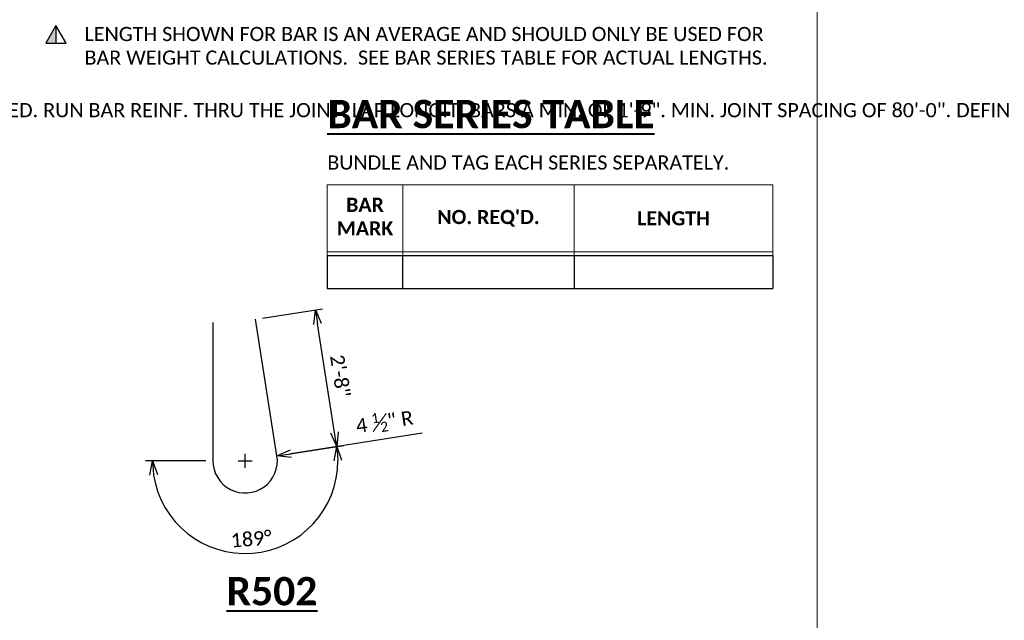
# Model space of a CAD drawing. Extents: x 625 to 2299, y 1056 to 1310.
# Tile 14 of 181: x 918 to 1023, y 1171 to 1234. Entities that reach past the tile are written whole.
import ezdxf
from ezdxf import colors
from ezdxf.entities.mleader import LeaderData, LeaderLine
from ezdxf.enums import TextEntityAlignment as Align
from ezdxf.math import Vec2, Vec3

# ---------------------------------------------------------------- set-up
doc = ezdxf.new("R2010")
doc.units = 0
doc.header["$MEASUREMENT"] = 0
for name, color, linetype, lineweight in [('B_ANNO', 7, 'Continuous', 18), ('B_ANNO_DIM', 7, 'Continuous', 18), ('B_ANNO_SYMB', 7, 'Continuous', 18), ('B_ANNO_TEXT', 7, 'Continuous', 18), ('B_ANNO_TEXT_TITLE', 7, 'Continuous', 40), ('B_REBAR', 5, 'Continuous', 25)]:
    doc.layers.add(name, color=color, linetype=linetype, lineweight=lineweight)
doc.layers.add('B_ANNO_NOPLOT', color=47, linetype='Continuous', lineweight=18, plot=False)
doc.styles.add('Annotative', font='calibri.ttf', dxfattribs={"height": 0.0625})
doc.styles.get("Standard").update_dxf_attribs({"font": 'calibri.ttf'})
doc.styles.add('Subtitle', font='calibrib.ttf', dxfattribs={"height": 0.0625})
doc.styles.add('Title', font='calibrib.ttf', dxfattribs={"height": 0.125})
doc.dimstyles.new('Annotative', dxfattribs={"dimscale": 0, "dimtxt": 0.0625, "dimasz": 0.0625, "dimexe": 0.03125, "dimexo": 0.03125, "dimgap": 0.03125, "dimtad": 1, "dimdec": 3, "dimzin": 3, "dimdsep": 46, "dimlunit": 4, "dimtxsty": 'Standard', "dimblk": 'OPEN30', "dimcen": 0.03125, "dimaunit": 1, "dimadec": 0, "dimazin": 3, "dimtfac": 0.75, "dimtdec": 3, "dimtofl": 0, "dimtmove": 0, "dimatfit": 3, "dimldrblk": 'OPEN30', "dimfxl": 1, "dimtfill": 1, "dimfrac": 1, "dimtolj": 1, "dimtzin": 0, "dimarcsym": 0})

# ---------------------------------------------------------------- blocks, each defined once
blk = doc.blocks.new('*T18')
at = {"layer": 'B_ANNO', "color": 0, "linetype": 'ByBlock', "lineweight": -2, "transparency": 16777216}
for p, q in [((0, 0), (47.25, 0)), ((0, 0), (0, -3.5)), ((8, 0), (8, -3.5)), ((26.2, 0), (26.2, -3.5)), ((47.25, 0), (47.25, -3.5)), ((0, -3.5), (47.25, -3.5))]:
    blk.add_line(p, q, dxfattribs=at)
blk = doc.blocks.new('_Open30')
at = {"color": 0, "linetype": 'ByBlock', "lineweight": -2}
for p, q in [((-1, 0.268), (0, 0)), ((0, 0), (-1, -0.268)), ((0, 0), (-1, 0))]:
    blk.add_line(p, q, dxfattribs=at)
blk = doc.blocks.new('*D40')
at = {"layer": 'B_ANNO_DIM', "color": 0, "lineweight": -2, "transparency": 16777216}
for p, q in [((7.53, -14), (13.87, -13.01)), ((-0.75, -14.64), (-7.16, -14.64))]:
    blk.add_line(p, q, dxfattribs=at)
blk.add_arc((3.42, -14.64), 9.83, 188.7533, 0.1274, dxfattribs=at)
at = {"layer": 'Defpoints', "color": 0, "transparency": 16777216}
for p in [(6.79, -14.12), (0, -14.64), (3.42, -14.64), (-1.05, -23.4)]:
    blk.add_point(p, dxfattribs=at)
at = {"layer": 'B_ANNO_DIM', "color": 0, "lineweight": -2, "transparency": 16777216, "xscale": 1.5, "yscale": 1.5, "zscale": 1.5}
for p, rotation in [((13.13, -13.13), 94.504008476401), ((-6.41, -14.64), 94.37665075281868)]:
    blk.add_blockref('_Open30', p, dxfattribs=dict(at, rotation=rotation))
at = {"layer": 'B_ANNO_DIM', "color": 0, "transparency": 16777216, "insert": (4.06, -22.93), "char_height": 1.5, "attachment_point": 5, "rotation": 4.4403}
blk.add_mtext('\\A1;189°', dxfattribs=at)
blk = doc.blocks.new('*D36')
at = {"layer": 'B_ANNO_DIM', "color": 0, "lineweight": -2, "transparency": 16777216}
for p, q in [((1330.72, 999.95), (1337.06, 1000.94)), ((1338.35, 987.82), (1336.55, 999.34)), ((1332.99, 985.46), (1339.32, 986.45))]:
    blk.add_line(p, q, dxfattribs=at)
at = {"layer": 'Defpoints', "color": 0, "transparency": 16777216}
for p in [(1336.32, 1000.82), (1329.98, 999.83), (1332.25, 985.34)]:
    blk.add_point(p, dxfattribs=at)
at = {"layer": 'B_ANNO_DIM', "color": 0, "lineweight": -2, "transparency": 16777216, "xscale": 1.5, "yscale": 1.5, "zscale": 1.5}
for p, rotation in [((1336.32, 1000.82), 98.88065915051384), ((1338.58, 986.33), 278.8806591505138)]:
    blk.add_blockref('_Open30', p, dxfattribs=dict(at, rotation=rotation))
at = {"layer": 'B_ANNO_DIM', "color": 0, "transparency": 16777216, "insert": (1338.95, 993.81), "char_height": 1.5, "attachment_point": 5, "rotation": 278.8807, "bg_fill": 3, "box_fill_scale": 1.25, "bg_fill_color": 256, "bg_fill_true_color": 13158600, "bg_fill_transparency": 0}
blk.add_mtext('\\A1;2\'-8"', dxfattribs=at)
blk = doc.blocks.new('*D174')
at = {"layer": 'B_ANNO_DIM', "color": 0, "lineweight": -2, "transparency": 16777216}
for p, q in [((22.2, -11.71), (8.27, -13.89)), ((3.42, -15.39), (3.42, -13.89)), ((2.67, -14.64), (4.17, -14.64))]:
    blk.add_line(p, q, dxfattribs=at)
at = {"layer": 'Defpoints', "color": 0, "transparency": 16777216}
for p in [(6.79, -14.12), (3.42, -14.64)]:
    blk.add_point(p, dxfattribs=at)
at = {"layer": 'B_ANNO_DIM', "color": 0, "lineweight": -2, "transparency": 16777216, "xscale": 1.5, "yscale": 1.5, "zscale": 1.5, "rotation": 188.8806591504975}
blk.add_blockref('_Open30', (6.79, -14.12), dxfattribs=at)
at = {"layer": 'B_ANNO_DIM', "color": 0, "transparency": 16777216, "insert": (18.2, -10.5), "char_height": 1.5, "attachment_point": 5, "rotation": 8.8807, "bg_fill": 3, "box_fill_scale": 1.25, "bg_fill_color": 256, "bg_fill_true_color": 13158600, "bg_fill_transparency": 0}
blk.add_mtext('\\A1;4 {\\H0.7x;\\S1#2;}" R', dxfattribs=at)
blk = doc.blocks.new('*U93')
at = {"layer": 'B_ANNO_SYMB', "lineweight": -2}
h = blk.add_hatch(color=0, dxfattribs=at)
h.dxf.hatch_style = 1
h.paths.add_polyline_path([(-1.513, 0.084), (-2.054, -0.853), (-1.513, -0.853)])
at = {"layer": 'B_ANNO_SYMB', "color": 0, "lineweight": -2}
blk.add_line((-1.513, 0.084), (-1.513, -0.853), dxfattribs=at)
at = {"layer": 'B_ANNO_SYMB', "color": 0, "lineweight": -2, "flags": 128}
blk.add_lwpolyline([(-1.513, 0.084), (-2.054, -0.853), (-0.972, -0.853)], close=True, dxfattribs=at)
blk = doc.blocks.new('R502')
at = {"layer": 'B_REBAR', "flags": 128}
blk.add_lwpolyline([(0, 0), (0, -14.6444, 1.08066443), (6.7927, -14.117), (4.5293, 0.3686)], format="xyb", dxfattribs=at)
at = {"layer": 'B_ANNO_TEXT_TITLE', "insert": (6.2576, -28.4716), "char_height": 3, "attachment_point": 5, "line_spacing_factor": 0.8, "style": 'Title', "bg_fill": 3, "box_fill_scale": 1.5, "bg_fill_color": 255, "bg_fill_transparency": 0}
blk.add_mtext('{\\LR502}', dxfattribs=at)
at = {"layer": 'B_ANNO_DIM'}
dim = blk.add_angular_dim_3p(base=(-1.0511, -23.3981), center=(3.4168, -14.6444), p1=(0, -14.6444), p2=(6.7927, -14.117), dimstyle='Annotative', override={"dimtfill": 0}, dxfattribs=at)
dim.commit()
dim.dimension.update_dxf_attribs({"geometry": '*D40', "text_midpoint": (4.0602, -22.929)})
dim = blk.add_linear_dim(base=(10.8636, 1.3587), p1=(6.7927, -14.117), p2=(4.5293, 0.369), angle=278.880659, text='2\'-8"', dimstyle='Annotative', dxfattribs=at)
dim.commit()
dim.dimension.update_dxf_attribs({"geometry": '*D36', "text_midpoint": (11.9953, -5.8842), "dimtype": 128, "insert": (-1325.4543, -999.4612)})
dim = blk.add_radius_dim(center=(3.4168, -14.6444), mpoint=(6.7927, -14.117), text='4 {\\H0.7x;\\S1#2;}" R', dimstyle='Annotative', dxfattribs=at)
dim.commit()
dim.dimension.update_dxf_attribs({"geometry": '*D174', "text_midpoint": (18.4801, -12.2908), "dimtype": 164})
blk = doc.blocks.new('INS_SS42_BASE')
at = {"layer": 'B_ANNO'}
for p, q in [((326.03, 158.38, 1.68), (373.28, 158.38, 1.68)), ((326.03, 150.88, 1.68), (326.03, 158.38, 1.68)), ((334.03, 150.88, 1.68), (334.03, 158.38, 1.68)), ((352.22, 150.88, 1.68), (352.22, 158.38, 1.68)), ((373.28, 158.38, 1.68), (373.28, 150.88, 1.68)), ((373.28, 151.26, 1.68), (326.03, 151.26, 1.68)), ((326.03, 150.88, 1.68), (373.28, 150.88, 1.68))]:
    blk.add_line(p, q, dxfattribs=at)
at = {"layer": 'B_ANNO_NOPLOT'}
for p, q in [((326.03, 147.38, 1.68), (326.03, 150.88, 1.68)), ((334.03, 147.38, 1.68), (334.03, 150.88, 1.68)), ((352.22, 147.38, 1.68), (352.22, 150.88, 1.68)), ((373.28, 150.88, 1.68), (373.28, 147.38, 1.68)), ((373.28, 147.38, 1.68), (326.03, 147.38, 1.68))]:
    blk.add_line(p, q, dxfattribs=at)
at = {"layer": 'B_ANNO_NOPLOT', "flags": 128}
blk.add_lwpolyline([(0, 0), (0, 252), (323.93, 252), (323.93, 238.86), (378, 238.86), (378, 40.5), (316.57, 40.5), (316.57, 0), (0, 0)], dxfattribs=at)
at = {"xscale": 2, "yscale": 2, "zscale": 2}
blk.add_blockref('*U93', (300.28, 175.11, 1.68), dxfattribs=at)
at = {"char_height": 1.5}
for s, width, insert, attachment_point, style in [('LENGTH SHOWN FOR BAR IS AN AVERAGE AND SHOULD ONLY BE USED FOR BAR WEIGHT CALCULATIONS.  SEE BAR SERIES TABLE FOR ACTUAL LENGTHS.', 73.1102, (300.28, 175.11, 1.68), 1, 'Annotative'), ('BAR MARK', 8.999, (330.03, 155.01, 1.68), 5, 'Subtitle'), ("NO. REQ'D.", 18.1961, (343.12, 154.82, 1.68), 5, 'Subtitle'), ('LENGTH', 21.0589, (362.75, 154.82, 1.68), 5, 'Subtitle')]:
    blk.add_mtext_dynamic_manual_height_columns(s, width=width, gutter_width=7.5, heights=[0], dxfattribs=dict(at, insert=insert, attachment_point=attachment_point, style=style))
at = {"lineweight": 30, "flags": 104}
for tag, p in [('SUB1', (311.28, 226.1, 1.68)), ('SUB2', (319.28, 226.1, 1.68))]:
    blk.add_attdef(tag, text='', height=1.5, dxfattribs=at).set_placement(p, align=Align.MIDDLE_CENTER)
at = {"layer": 'B_ANNO_TEXT', "insert": (326.03, 161.49, 1.68), "char_height": 1.5, "attachment_point": 1, "style": 'Annotative'}
blk.add_mtext_dynamic_manual_height_columns('BUNDLE AND TAG EACH SERIES SEPARATELY.', width=44.5783, gutter_width=7.5, heights=[0], dxfattribs=at)
at = {"layer": 'B_ANNO_TEXT', "lineweight": 30, "flags": 104}
for tag, p in [('SUB1', (311.28, 226.1)), ('SUB2', (319.28, 226.1))]:
    blk.add_attdef(tag, text='', height=1.5, dxfattribs=at).set_placement(p, align=Align.MIDDLE_CENTER)
at = {"layer": 'B_ANNO_TEXT', "style": 'Annotative'}
for tag, p in [('CORNER1', (97.36, 101.83)), ('CORNER2', (98.57, 3.31))]:
    blk.add_attdef(tag, text='', height=1.5, dxfattribs=at).set_placement(p, align=Align.BOTTOM_RIGHT)
at = {"layer": 'B_ANNO_TEXT_TITLE', "insert": (326.03, 167.38, 1.68), "char_height": 3, "attachment_point": 1, "style": 'Title'}
blk.add_mtext_dynamic_manual_height_columns('{\\LBAR SERIES TABLE}', width=36.1849, gutter_width=15, heights=[0], dxfattribs=at)
at = {"layer": 'B_ANNO_DIM'}
ml = blk.add_multileader_mtext('Standard', dxfattribs=at)
ml.set_content('\\A1;OPTIONAL CONSTRUCTION JOINTS IN THE PARAPETS MAY BE USED. RUN BAR REINF. THRU THE JOINT. LAP LONGIT. BARS A MIN. OF 1\'-9". MIN. JOINT SPACING OF 80\'-0". DEFINE CONST. JOINT WITH A {\\H0.7x;\\S3#4;}" - \'V\' GROOVE', color=256)
ml.set_leader_properties()
ml.set_arrow_properties(name='OPEN30')
ml.build(insert=Vec2(0, 0))
ml.multileader.update_dxf_attribs({"dogleg_length": 0.0625, "arrow_head_size": 1.5, "scale": 24})
ctx = ml.context
ctx.base_point, ctx.scale, ctx.char_height, ctx.arrow_head_size, ctx.landing_gap_size, ctx.plane_origin = Vec3(230.36, 166.58, 0.84), 24, 1.5, 1.5, 0.75, Vec3(227.98, 144.17, 0.84)
notes = []
notes.append((ctx, [(0, (1, 1, 0), (228.86, 166.58, 0.84), (1, 0), 1.5, [(0, [(227.98, 144.17, 0.84)], 0, [])])]))
ctx.mtext.insert, ctx.mtext.width, ctx.mtext.flow_direction = Vec3(231.11, 167.34, 0.84), 46.4538, 5
ml = blk.add_multileader_mtext('Standard', dxfattribs=at)
ml.set_content('EDGE OF DECK', color=256)
ml.set_leader_properties()
ml.set_arrow_properties(name='OPEN30')
ml.build(insert=Vec2(0, 0))
ml.multileader.update_dxf_attribs({"dogleg_length": 0.0625, "arrow_head_size": 1.5, "scale": 24})
ctx = ml.context
ctx.base_point, ctx.scale, ctx.char_height, ctx.arrow_head_size, ctx.landing_gap_size, ctx.plane_origin = Vec3(215.27, 151.32, 0.84), 24, 1.5, 1.5, 0.75, Vec3(210.92, 142.53, 0.84)
notes.append((ctx, [(0, (1, 1, 0), (213.77, 151.32, 0.84), (1, 0), 1.5, [(0, [(210.92, 142.53, 0.84)], 0, [])])]))
ctx.mtext.insert, ctx.mtext.width, ctx.mtext.flow_direction = Vec3(216.02, 152.08, 0.84), 8.425, 5
for ctx, leaders in notes:
    for number, flags, end, landing, length, lines in leaders:
        leader = LeaderData()
        leader.index, (leader.has_last_leader_line, leader.has_dogleg_vector, leader.attachment_direction) = number, flags
        leader.last_leader_point, leader.dogleg_vector, leader.dogleg_length = Vec3(end), Vec3(landing), length
        for number, points, colour, breaks in lines:
            line = LeaderLine()
            line.index, line.vertices, line.color, line.breaks = number, Vec3.list(points), colors.encode_raw_color(colour), breaks
            leader.lines.append(line)
        ctx.leaders.append(leader)
at = {"layer": 'B_REBAR'}
blk.add_blockref('R502', (313.9, 143.77), dxfattribs=at)

msp = doc.modelspace()

# ---------------------------------------------------------------- block references
msp.add_blockref('*T18', (950.96, 1209.18))

# ---------------------------------------------------------------- next in the draw order: block references
msp.add_blockref('INS_SS42_BASE', (624.94, 1058.3))

doc.saveas('drawing.dxf')
